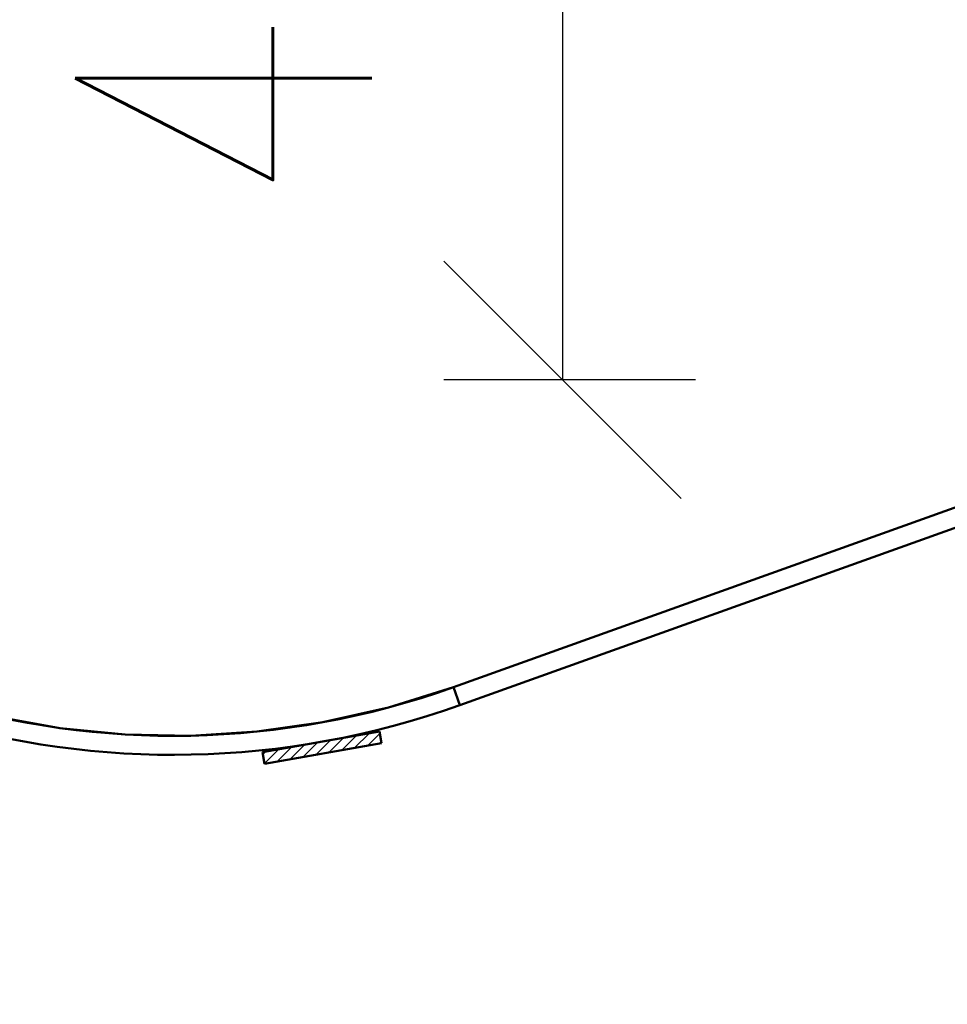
# Paper-space layout 'Layout1' of a CAD drawing. Extents: x -2 to 1033, y -36 to 596.
# Tile 10 of 126: x 31.15 to 38.97, y 214.12 to 222.42. Entities that reach past the tile are written whole.
import ezdxf

# ---------------------------------------------------------------- set-up
doc = ezdxf.new("R2010")
doc.units = 0
doc.linetypes.add('ACAD_ISO04W100', pattern=[30.5, 24, -3, 0.5, -3])
doc.layers.get('0').update_dxf_attribs({"linetype": 'CONTINUOUS'})
doc.layers.get('DEFPOINTS').update_dxf_attribs({"color": 132, "linetype": 'CONTINUOUS'})
for name, color, linetype, lineweight in [('SS_KOTY', 3, 'CONTINUOUS', 25), ('SS_SRAFY', 8, 'CONTINUOUS', 18), ('SS_ZEBRIK KOŠ', 75, 'CONTINUOUS', 50)]:
    doc.layers.add(name, color=color, linetype=linetype, lineweight=lineweight)
doc.styles.add('ROMANS', font='romans.shx', dxfattribs={"width": 0.8})
doc.dimstyles.new('A-1_(2.5)_50AS', dxfattribs={"dimtxt": 2.5, "dimasz": 2, "dimexe": 1, "dimexo": 2, "dimgap": 0, "dimtad": 0, "dimdec": 1, "dimlfac": 50, "dimrnd": 1, "dimtxsty": 'ROMANS', "dimblk1": 'OBLIQUE', "dimblk2": 'OBLIQUE', "dimsah": 1, "dimcen": 2, "dimclrd": 256, "dimclre": 256, "dimclrt": 256, "dimadec": 1, "dimazin": 2, "dimtfac": 0.714286, "dimtdec": 1, "dimtmove": 0, "dimatfit": 3, "dimldrblk": 'OPEN', "dimfxl": 1, "dimtvp": 1.142857, "dimtfill": 1, "dimtolj": 1, "dimlwd": -1, "dimlwe": -1, "dimarcsym": 0})

# ---------------------------------------------------------------- blocks, each defined once
blk = doc.blocks.new('_Oblique')
at = {"color": 0, "linetype": 'ByBlock', "lineweight": -2}
blk.add_line((-0.5, -0.5), (0.5, 0.5), dxfattribs=at)
blk = doc.blocks.new('*D76')
at = {"layer": 'DEFPOINTS', "color": 0, "transparency": 16777216}
for p in [(38.8471, 227.3836, -5184), (35.7261, 219.3836), (38.8471, 219.3836, -5184)]:
    blk.add_point(p, dxfattribs=at)
at = {"layer": 'SS_KOTY', "transparency": 16777216}
for p, q in [((36.8471, 227.3836), (34.7261, 227.3836)), ((35.7261, 227.3836), (35.7261, 219.3836)), ((36.8471, 219.3836), (34.7261, 219.3836))]:
    blk.add_line(p, q, dxfattribs=at)
at = {"layer": 'SS_KOTY', "transparency": 16777216, "xscale": 2, "yscale": 2, "zscale": 2}
for p, rotation in [((35.7261, 227.3836), 90), ((35.7261, 219.3836), 270)]:
    blk.add_blockref('_Oblique', p, dxfattribs=dict(at, rotation=rotation))
at = {"layer": 'SS_KOTY', "transparency": 16777216, "insert": (32.869, 223.3836), "char_height": 2.5, "attachment_point": 5, "rotation": 90, "style": 'ROMANS', "bg_fill": 3, "box_fill_scale": 1.1, "bg_fill_color": 256, "bg_fill_true_color": 13158600, "bg_fill_transparency": 0}
blk.add_mtext('\\A1;400', dxfattribs=at)
blk = doc.blocks.new('_OPEN')
at = {"color": 0, "linetype": 'ByBlock'}
for p, q in [((-1, 0.1667), (0, 0)), ((0, 0), (-1, -0.1667)), ((0, 0), (-1, 0))]:
    blk.add_line(p, q, dxfattribs=at)
blk = doc.blocks.new('*D96')
at = {"layer": 'DEFPOINTS', "color": 0, "transparency": 16777216}
for p in [(39.0471, 219.3836), (43.0471, 219.3836), (43.0471, 209.604)]:
    blk.add_point(p, dxfattribs=at)
at = {"layer": 'SS_KOTY', "transparency": 16777216}
for p, q in [((39.0471, 217.3836), (39.0471, 208.604)), ((43.0471, 217.3836), (43.0471, 208.604)), ((39.0471, 209.604), (31.9042, 209.604)), ((43.0471, 209.604), (39.0471, 209.604))]:
    blk.add_line(p, q, dxfattribs=at)
at = {"layer": 'SS_KOTY', "transparency": 16777216, "xscale": 2, "yscale": 2, "zscale": 2, "rotation": 180}
blk.add_blockref('_Oblique', (39.0471, 209.604), dxfattribs=at)
at = {"layer": 'SS_KOTY', "transparency": 16777216, "xscale": 2, "yscale": 2, "zscale": 2}
blk.add_blockref('_Oblique', (43.0471, 209.604), dxfattribs=at)
at = {"layer": 'SS_KOTY', "transparency": 16777216, "insert": (34.4756, 212.4611), "char_height": 2.5, "attachment_point": 5, "style": 'ROMANS', "bg_fill": 3, "box_fill_scale": 1.1, "bg_fill_color": 256, "bg_fill_true_color": 13158600, "bg_fill_transparency": 0}
blk.add_mtext('\\A1;200', dxfattribs=at)

psp = doc.layouts.get("Layout1")

# ---------------------------------------------------------------- dimensions: what is measured, and where the dimension line sits
at = {"layer": 'SS_KOTY'}
dim = psp.add_linear_dim(base=(35.7261, 219.3836), p1=(38.8471, 227.3836, -5184), p2=(38.8471, 219.3836, -5184), angle=90, dimstyle='A-1_(2.5)_50AS', override={"dimtmove": 1}, dxfattribs=at)
dim.commit()
dim.dimension.update_dxf_attribs({"geometry": '*D76', "text_midpoint": (32.869, 223.3836)})

# ---------------------------------------------------------------- next in the draw order: dimensions: what is measured, and where the dimension line sits
dim = psp.add_linear_dim(base=(43.0471, 209.604), p1=(39.0471, 219.3836), p2=(43.0471, 219.3836), dimstyle='A-1_(2.5)_50AS', dxfattribs=at)
dim.commit()
dim.dimension.update_dxf_attribs({"geometry": '*D96', "text_midpoint": (34.4756, 209.604), "dimtype": 160})

# ---------------------------------------------------------------- next in the draw order: hatches: boundary and pattern name
at = {"layer": 'SS_SRAFY'}
h = psp.add_hatch(dxfattribs=at)
h.set_pattern_fill('ANSI31', color=5, scale=0.02, style=0)
h.set_pattern_definition([(45, (45.44707, 77.78364), (-0.04490128, 0.04490128), [])])
h.paths.add_polyline_path([(33.198, 216.2456), (33.2154, 216.1471), (34.2002, 216.3208), (34.1828, 216.4192)], flags=0)

# ---------------------------------------------------------------- next in the draw order: linework, layer by layer
at = {"layer": 'SS_ZEBRIK KOŠ', "color": 1, "linetype": 'Continuous', "ltscale": 0.25}
for p, q in [((39.2471, 218.3836), (34.8073, 216.7935)), ((34.8612, 216.6429), (39.2471, 218.2137)), ((34.8073, 216.7935), (34.8612, 216.6429)), ((34.1828, 216.4192), (33.198, 216.2456)), ((34.2002, 216.3208), (34.1828, 216.4192)), ((33.2154, 216.1471), (34.2002, 216.3208)), ((33.198, 216.2456), (33.2154, 216.1471))]:
    psp.add_line(p, q, dxfattribs=at)
at = {"layer": 'SS_ZEBRIK KOŠ', "color": 7, "linetype": 'ACAD_ISO04W100', "ltscale": 0.25}
for p, q in [((39.2471, 218.3836), (34.8073, 216.7935)), ((33.6626, 216.49), (33.6626, 216.49))]:
    psp.add_line(p, q, dxfattribs=at)
at = {"layer": 'SS_ZEBRIK KOŠ', "color": 2, "linetype": 'Continuous', "ltscale": 0.25, "extrusion": (0, 0, -1)}
psp.add_arc((-32.4471, 223.3836), 7, 250.29515, 109.70485, dxfattribs=at)
at = {"layer": 'SS_ZEBRIK KOŠ', "color": 2, "linetype": 'Continuous', "ltscale": 0.25}
psp.add_arc((32.4471, 223.3836), 7.16, 70.29515, 289.70485, dxfattribs=at)
at = {"layer": 'SS_ZEBRIK KOŠ', "color": 7, "linetype": 'ACAD_ISO04W100', "ltscale": 0.25}
psp.add_arc((32.4471, 223.3836), 7, 70.29515, 289.70485, dxfattribs=at)

doc.saveas('drawing.dxf')
